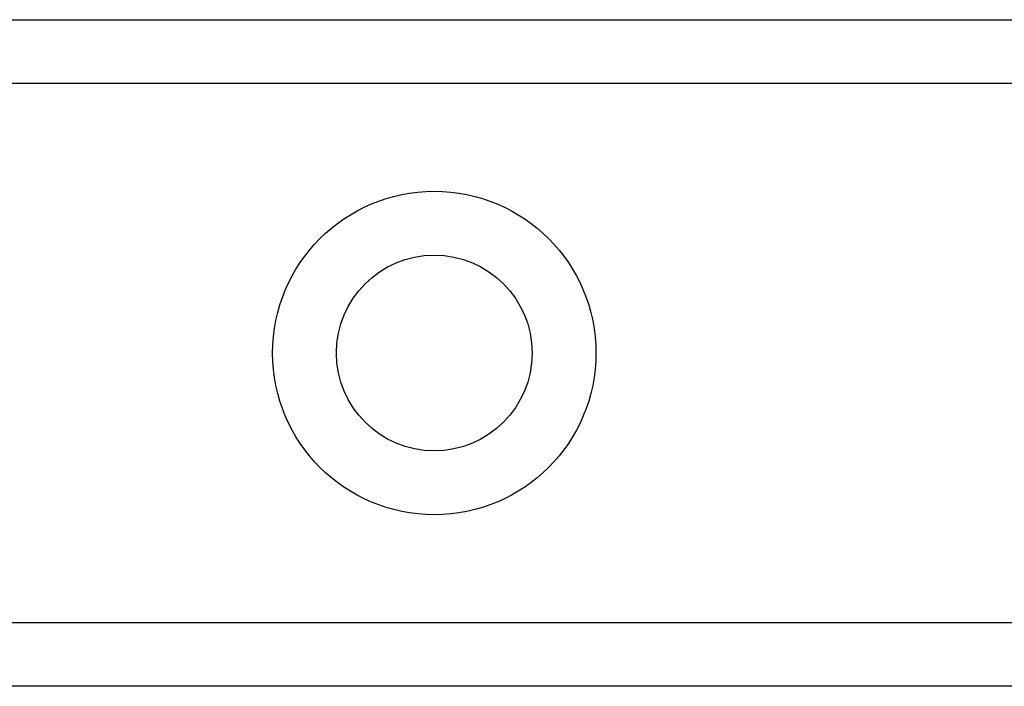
# Model space of a CAD drawing. Header units: inches. Extents: x 6 to 216, y 11 to 118.
# Tile 42 of 212: x 36.938 to 37.768, y 22.045 to 22.607. Entities that reach past the tile are written whole.
import ezdxf

# ---------------------------------------------------------------- set-up
doc = ezdxf.new("R2010")
doc.units = ezdxf.units.IN
doc.header["$MEASUREMENT"] = 0
doc.layers.add('Visible Edges(ANSI)', color=7, linetype='Continuous', lineweight=25)
doc.layers.add('Visible Tangent Edges(ANSI)', color=7, linetype='Continuous', lineweight=25)

msp = doc.modelspace()

# ---------------------------------------------------------------- linework, layer by layer
at = {"layer": 'Visible Edges(ANSI)'}
for p, q in [((8.41765, 22.60673), (38.59875, 22.60673)), ((38.59875, 22.04473), (8.41765, 22.04473))]:
    msp.add_line(p, q, dxfattribs=at)
msp.add_circle((37.28773, 22.32573), 0.0825, dxfattribs=at)
at = {"layer": 'Visible Tangent Edges(ANSI)'}
for p, q in [((38.59875, 22.55288), (8.41765, 22.55288)), ((8.41765, 22.09858), (38.59875, 22.09858))]:
    msp.add_line(p, q, dxfattribs=at)
msp.add_circle((37.28773, 22.32573), 0.13635, dxfattribs=at)

doc.saveas('drawing.dxf')
